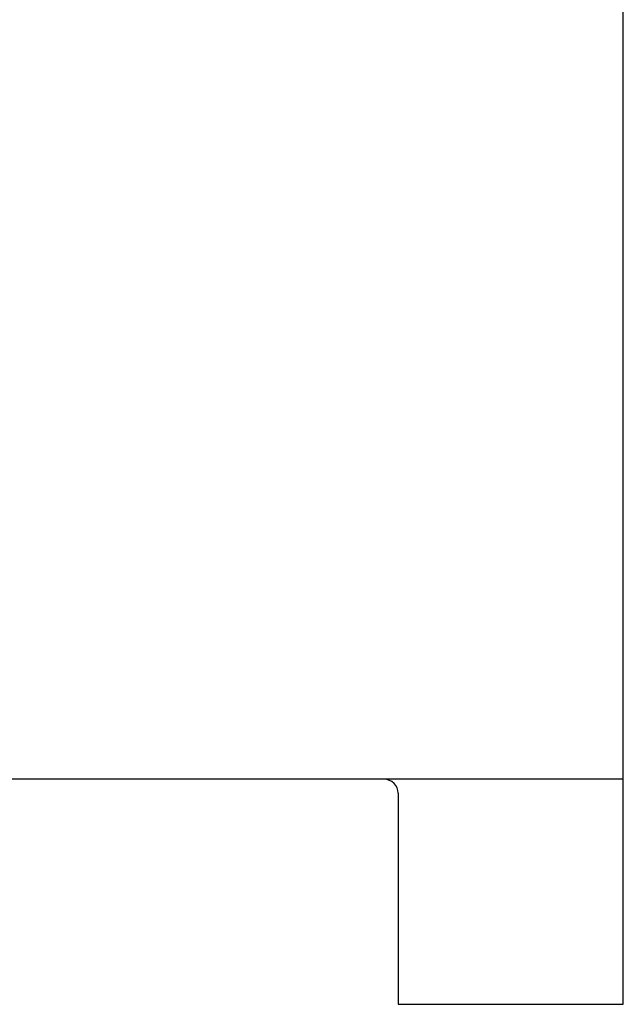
# Model space of a CAD drawing. Header units: inches. Extents: x 1694 to 2505, y -239 to -56.
# Tile 85 of 256: x 1787.52 to 1792.88, y -168.6 to -159.85. Entities that reach past the tile are written whole.
import ezdxf

# ---------------------------------------------------------------- set-up
doc = ezdxf.new("R2010")
doc.units = ezdxf.units.IN
doc.header["$LTSCALE"] = 0.5
doc.header["$MEASUREMENT"] = 0
doc.layers.add('SID-M-S', color=105, linetype='Continuous')

msp = doc.modelspace()

# ---------------------------------------------------------------- linework, layer by layer
at = {"layer": 'SID-M-S'}
for p, q in [((1792.88474, -168.5991), (1792.88474, -140.5991)), ((1792.88474, -166.5991), (1784.88474, -166.5991)), ((1790.88474, -166.7241), (1790.88474, -168.5991)), ((1790.88474, -168.5991), (1792.88474, -168.5991))]:
    msp.add_line(p, q, dxfattribs=at)
msp.add_arc((1790.75974, -166.7241), 0.125, 0, 90, dxfattribs=at)

doc.saveas('drawing.dxf')
